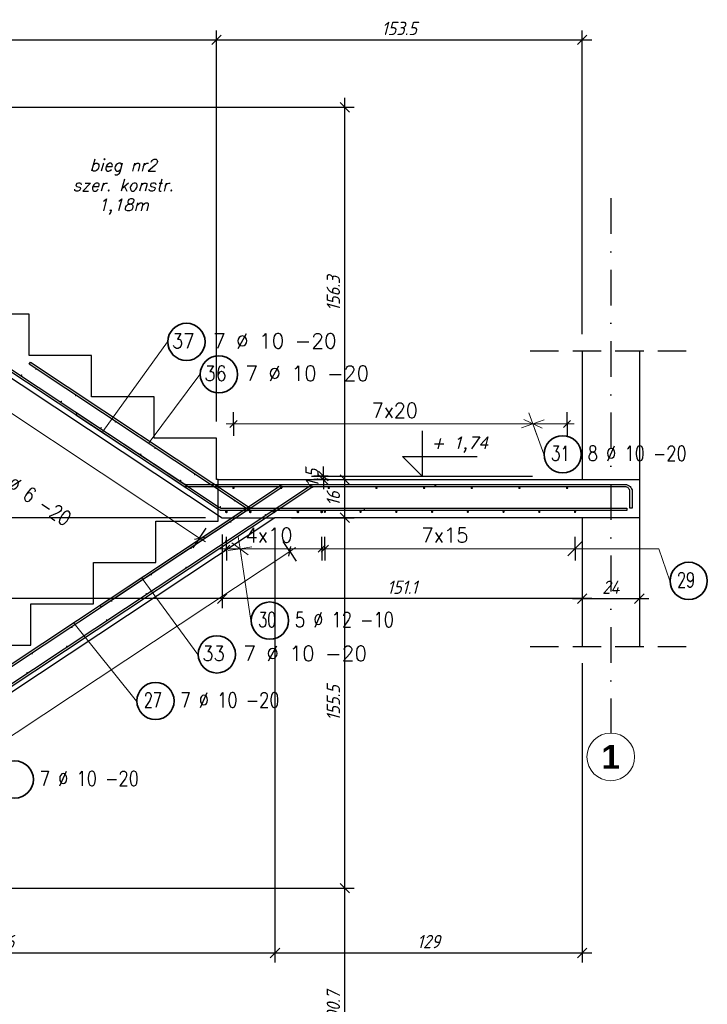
# Model space of a CAD drawing. Header units: millimetres. Extents: x -59549 to 24928, y -40343 to 39139.
# Tile 15 of 27: x -18939 to -16053, y 605 to 4738. Entities that reach past the tile are written whole.
import ezdxf
from ezdxf.enums import TextEntityAlignment as Align

# ---------------------------------------------------------------- set-up
doc = ezdxf.new("R2010")
doc.units = ezdxf.units.MM
doc.header["$MEASUREMENT"] = 0
for name, pattern in [('DASHDOT', [25.4, 12.7, -6.35, 0, -6.35]), ('DASHDOTX2', [2, 1, -0.5, 0, -0.5]), ('Dot & Dashed', [335.138881, 176.388884, -88.194442, 0, -70.555556]), ('Hidden', [7.14375, 4.7625, -2.38125])]:
    doc.linetypes.add(name, pattern=pattern)
for name, color, linetype in [('k-nadproża', 4, 'Hidden'), ('k-osie', 1, 'DASHDOT'), ('k-schody', 2, 'Continuous'), ('k-wymiary', 1, 'Continuous'), ('k-ściany', 2, 'Continuous')]:
    doc.layers.add(name, color=color, linetype=linetype)
doc.layers.add('Ogólne', color=7, linetype='Continuous', lineweight=25)
doc.styles.add('50', font='romans.shx', dxfattribs={"width": 0.85, "oblique": 15, "height": 10})
doc.styles.add('ISO', font='ISOCP.SHX', dxfattribs={"oblique": 15})
doc.styles.add('ROMANS', font='romans__.ttf')
doc.styles.add('STYL_AUTOMATYCZNY_1', font='arialbd.ttf')
doc.dimstyles.new('ISO 1_20', dxfattribs={"dimtxt": 56, "dimasz": 40, "dimexe": 40, "dimexo": 70, "dimgap": 20, "dimtad": 1, "dimdec": 1, "dimlfac": 0.1, "dimdsep": 46, "dimtxsty": 'ISO', "dimblk": 'OBLIQUE', "dimcen": 0.09, "dimdle": 40, "dimclrd": 1, "dimclre": 1, "dimclrt": 2, "dimadec": 0, "dimazin": 0, "dimtfac": 1, "dimtdec": 1, "dimtix": 1, "dimtmove": 2, "dimatfit": 0, "dimfxl": 1, "dimtolj": 1, "dimtzin": 0, "dimlwd": -1, "dimlwe": -1, "dimarcsym": 0})

# ---------------------------------------------------------------- blocks, each defined once
blk = doc.blocks.new('_Oblique')
at = {"color": 0, "linetype": 'ByBlock', "lineweight": -2, "ltscale": 30}
blk.add_line((-0.5, -0.5), (0.5, 0.5), dxfattribs=at)
blk = doc.blocks.new('*D59')
at = {"layer": 'Defpoints', "color": 0}
for p in [(-17867.7, 2647), (-17867.7, 819.9), (-20213.5, 588.5)]:
    blk.add_point(p, dxfattribs=at)
at = {"layer": 'k-wymiary', "color": 1}
for p, q in [((-17867.7, 2577), (-17867.7, 779.9)), ((-20213.5, 658.5), (-20213.5, 859.9)), ((-20253.5, 819.9), (-17827.7, 819.9))]:
    blk.add_line(p, q, dxfattribs=at)
at = {"layer": 'k-wymiary', "color": 1, "xscale": 40, "yscale": 40, "zscale": 40, "rotation": 180}
blk.add_blockref('_Oblique', (-20213.5, 819.9), dxfattribs=at)
at = {"layer": 'k-wymiary', "color": 1, "xscale": 40, "yscale": 40, "zscale": 40}
blk.add_blockref('_Oblique', (-17867.7, 819.9), dxfattribs=at)
at = {"layer": 'k-wymiary', "color": 2, "insert": (-19040.6, 867.9), "char_height": 56, "attachment_point": 5, "style": 'ISO'}
blk.add_mtext('\\A1;234.6', dxfattribs=at)
blk = doc.blocks.new('*D60')
at = {"layer": 'Defpoints', "color": 0}
for p in [(-17867.7, 2647), (-16578.1, 2106.8), (-16578.1, 819.9)]:
    blk.add_point(p, dxfattribs=at)
at = {"layer": 'k-wymiary', "color": 1}
for p, q in [((-17867.7, 2577), (-17867.7, 779.9)), ((-16578.1, 2036.8), (-16578.1, 779.9)), ((-17907.7, 819.9), (-16538.1, 819.9))]:
    blk.add_line(p, q, dxfattribs=at)
at = {"layer": 'k-wymiary', "color": 1, "xscale": 40, "yscale": 40, "zscale": 40, "rotation": 180}
blk.add_blockref('_Oblique', (-17867.7, 819.9), dxfattribs=at)
at = {"layer": 'k-wymiary', "color": 1, "xscale": 40, "yscale": 40, "zscale": 40}
blk.add_blockref('_Oblique', (-16578.1, 819.9), dxfattribs=at)
at = {"layer": 'k-wymiary', "color": 2, "insert": (-17222.9, 867.9), "char_height": 56, "attachment_point": 5, "style": 'ISO'}
blk.add_mtext('\\A1;129', dxfattribs=at)
blk = doc.blocks.new('*D61')
at = {"layer": 'Defpoints', "color": 0}
for p in [(-20213.5, 1091.9), (-17574.5, 1091.9), (-20213.5, 85.2)]:
    blk.add_point(p, dxfattribs=at)
at = {"layer": 'k-wymiary', "color": 1}
for p, q in [((-17574.5, 45.2), (-17574.5, 1131.9)), ((-20143.5, 1091.9), (-17534.5, 1091.9)), ((-20143.5, 85.2), (-17534.5, 85.2))]:
    blk.add_line(p, q, dxfattribs=at)
at = {"layer": 'k-wymiary', "color": 1, "xscale": 40, "yscale": 40, "zscale": 40}
for p, rotation in [((-17574.5, 1091.9), 90), ((-17574.5, 85.2), 270)]:
    blk.add_blockref('_Oblique', p, dxfattribs=dict(at, rotation=rotation))
at = {"layer": 'k-wymiary', "color": 2, "insert": (-17622.5, 588.5), "char_height": 56, "attachment_point": 5, "rotation": 90, "style": 'ISO'}
blk.add_mtext('\\A1;100.7', dxfattribs=at)
blk = doc.blocks.new('*D62')
at = {"layer": 'Defpoints', "color": 0}
for p in [(-17867.7, 2647), (-17574.5, 2647), (-20213.5, 1091.9)]:
    blk.add_point(p, dxfattribs=at)
at = {"layer": 'k-wymiary', "color": 1}
for p, q in [((-17574.5, 1051.9), (-17574.5, 2687)), ((-17797.7, 2647), (-17534.5, 2647)), ((-20143.5, 1091.9), (-17534.5, 1091.9))]:
    blk.add_line(p, q, dxfattribs=at)
at = {"layer": 'k-wymiary', "color": 1, "xscale": 40, "yscale": 40, "zscale": 40}
for p, rotation in [((-17574.5, 2647), 90), ((-17574.5, 1091.9), 270)]:
    blk.add_blockref('_Oblique', p, dxfattribs=dict(at, rotation=rotation))
at = {"layer": 'k-wymiary', "color": 2, "insert": (-17622.5, 1869.5), "char_height": 56, "attachment_point": 5, "rotation": 90, "style": 'ISO'}
blk.add_mtext('\\A1;155.5', dxfattribs=at)
blk = doc.blocks.new('*D63')
at = {"layer": 'Defpoints', "color": 0}
for p in [(-18105.5, 2807), (-17574.5, 2807), (-17867.7, 2647)]:
    blk.add_point(p, dxfattribs=at)
at = {"layer": 'k-wymiary', "color": 1}
for p, q in [((-17574.5, 2607), (-17574.5, 2847)), ((-18035.5, 2807), (-17534.5, 2807)), ((-17797.7, 2647), (-17534.5, 2647))]:
    blk.add_line(p, q, dxfattribs=at)
at = {"layer": 'k-wymiary', "color": 1, "xscale": 40, "yscale": 40, "zscale": 40}
for p, rotation in [((-17574.5, 2807), 90), ((-17574.5, 2647), 270)]:
    blk.add_blockref('_Oblique', p, dxfattribs=dict(at, rotation=rotation))
at = {"layer": 'k-wymiary', "color": 2, "insert": (-17622.5, 2727), "char_height": 56, "attachment_point": 5, "rotation": 90, "style": 'ISO'}
blk.add_mtext('\\A1;16', dxfattribs=at)
blk = doc.blocks.new('*D64')
at = {"layer": 'Defpoints', "color": 0}
for p in [(-20209.1, 4370.2), (-17574.5, 4370.2), (-18105.5, 2807)]:
    blk.add_point(p, dxfattribs=at)
at = {"layer": 'k-wymiary', "color": 1}
for p, q in [((-17574.5, 2767), (-17574.5, 4410.2)), ((-20139.1, 4370.2), (-17534.5, 4370.2)), ((-18035.5, 2807), (-17534.5, 2807))]:
    blk.add_line(p, q, dxfattribs=at)
at = {"layer": 'k-wymiary', "color": 1, "xscale": 40, "yscale": 40, "zscale": 40}
for p, rotation in [((-17574.5, 4370.2), 90), ((-17574.5, 2807), 270)]:
    blk.add_blockref('_Oblique', p, dxfattribs=dict(at, rotation=rotation))
at = {"layer": 'k-wymiary', "color": 2, "insert": (-17622.5, 3588.6), "char_height": 56, "attachment_point": 5, "rotation": 90, "style": 'ISO'}
blk.add_mtext('\\A1;156.3', dxfattribs=at)
blk = doc.blocks.new('*D65')
at = {"layer": 'Defpoints', "color": 0}
for p in [(-18088.9, 2647), (-16578.1, 2647), (-18088.9, 2307.4)]:
    blk.add_point(p, dxfattribs=at)
at = {"layer": 'k-wymiary', "color": 1}
for p, q in [((-18088.9, 2577), (-18088.9, 2267.4)), ((-16578.1, 2577), (-16578.1, 2267.4)), ((-16538.1, 2307.4), (-18128.9, 2307.4))]:
    blk.add_line(p, q, dxfattribs=at)
at = {"layer": 'k-wymiary', "color": 1, "xscale": 40, "yscale": 40, "zscale": 40, "rotation": 180}
blk.add_blockref('_Oblique', (-18088.9, 2307.4), dxfattribs=at)
at = {"layer": 'k-wymiary', "color": 1, "xscale": 40, "yscale": 40, "zscale": 40}
blk.add_blockref('_Oblique', (-16578.1, 2307.4), dxfattribs=at)
at = {"layer": 'k-wymiary', "color": 2, "insert": (-17333.5, 2355.4), "char_height": 56, "attachment_point": 5, "style": 'ISO'}
blk.add_mtext('\\A1;151.1', dxfattribs=at)
blk = doc.blocks.new('*D66')
at = {"layer": 'Defpoints', "color": 0}
for p in [(-20197.7, 4045), (-18088.9, 2647), (-20197.7, 2307.4)]:
    blk.add_point(p, dxfattribs=at)
at = {"layer": 'k-wymiary', "color": 1}
for p, q in [((-20197.7, 3975), (-20197.7, 2267.4)), ((-18088.9, 2577), (-18088.9, 2267.4)), ((-18048.9, 2307.4), (-20237.7, 2307.4))]:
    blk.add_line(p, q, dxfattribs=at)
at = {"layer": 'k-wymiary', "color": 1, "xscale": 40, "yscale": 40, "zscale": 40, "rotation": 180}
blk.add_blockref('_Oblique', (-20197.7, 2307.4), dxfattribs=at)
at = {"layer": 'k-wymiary', "color": 1, "xscale": 40, "yscale": 40, "zscale": 40}
blk.add_blockref('_Oblique', (-18088.9, 2307.4), dxfattribs=at)
at = {"layer": 'k-wymiary', "color": 2, "insert": (-19143.3, 2355.4), "char_height": 56, "attachment_point": 5, "style": 'ISO'}
blk.add_mtext('\\A1;210.9', dxfattribs=at)
blk = doc.blocks.new('*D67')
at = {"layer": 'Defpoints', "color": 0}
for p in [(-20666.6, 4045), (-20197.7, 4045), (-18088.9, 2647)]:
    blk.add_point(p, dxfattribs=at)
at = {"layer": 'k-wymiary', "color": 1}
for p, q in [((-20666.6, 2607), (-20666.6, 4085)), ((-20267.7, 4045), (-20706.6, 4045)), ((-18158.9, 2647), (-20706.6, 2647))]:
    blk.add_line(p, q, dxfattribs=at)
at = {"layer": 'k-wymiary', "color": 1, "xscale": 40, "yscale": 40, "zscale": 40}
for p, rotation in [((-20666.6, 4045), 90), ((-20666.6, 2647), 270)]:
    blk.add_blockref('_Oblique', p, dxfattribs=dict(at, rotation=rotation))
at = {"layer": 'k-wymiary', "color": 2, "insert": (-20714.6, 3346), "char_height": 56, "attachment_point": 5, "rotation": 90, "style": 'ISO'}
blk.add_mtext('\\A1;139.8', dxfattribs=at)
blk = doc.blocks.new('*D71')
at = {"layer": 'Defpoints', "color": 0}
for p in [(-17664.2, 2822), (-17574.5, 2822), (-17574.5, 2807)]:
    blk.add_point(p, dxfattribs=at)
at = {"layer": 'k-wymiary', "color": 1}
for p, q in [((-17664.2, 2822), (-17664.2, 2862)), ((-17644.5, 2822), (-17704.2, 2822)), ((-17664.2, 2807), (-17664.2, 2822)), ((-17644.5, 2807), (-17704.2, 2807)), ((-17664.2, 2807), (-17664.2, 2767))]:
    blk.add_line(p, q, dxfattribs=at)
at = {"layer": 'k-wymiary', "color": 1, "xscale": 40, "yscale": 40, "zscale": 40}
for p, rotation in [((-17664.2, 2822), 270), ((-17664.2, 2807), 90)]:
    blk.add_blockref('_Oblique', p, dxfattribs=dict(at, rotation=rotation))
at = {"layer": 'k-wymiary', "color": 2, "insert": (-17712.2, 2814.5), "char_height": 56, "attachment_point": 5, "rotation": 90, "style": 'ISO'}
blk.add_mtext('\\A1;1.5', dxfattribs=at)
blk = doc.blocks.new('*D75')
at = {"layer": 'Defpoints', "color": 0}
for p in [(-18113.1, 4653.1), (-20209.1, 4370.2), (-18113.1, 2980.7)]:
    blk.add_point(p, dxfattribs=at)
at = {"layer": 'k-wymiary', "color": 1}
for p, q in [((-20209.1, 4440.2), (-20209.1, 4693.1)), ((-18113.1, 3050.7), (-18113.1, 4693.1)), ((-20249.1, 4653.1), (-18073.1, 4653.1))]:
    blk.add_line(p, q, dxfattribs=at)
at = {"layer": 'k-wymiary', "color": 1, "xscale": 40, "yscale": 40, "zscale": 40, "rotation": 180}
blk.add_blockref('_Oblique', (-20209.1, 4653.1), dxfattribs=at)
at = {"layer": 'k-wymiary', "color": 1, "xscale": 40, "yscale": 40, "zscale": 40}
blk.add_blockref('_Oblique', (-18113.1, 4653.1), dxfattribs=at)
at = {"layer": 'k-wymiary', "color": 2, "insert": (-19161.1, 4701.1), "char_height": 56, "attachment_point": 5, "style": 'ISO'}
blk.add_mtext('\\A1;209.6', dxfattribs=at)
blk = doc.blocks.new('*D76')
at = {"layer": 'Defpoints', "color": 0}
for p in [(-16578.1, 4653.1), (-16578.1, 3347.2), (-18113.1, 2980.7)]:
    blk.add_point(p, dxfattribs=at)
at = {"layer": 'k-wymiary', "color": 1}
for p, q in [((-18113.1, 3050.7), (-18113.1, 4693.1)), ((-16578.1, 3417.2), (-16578.1, 4693.1)), ((-18153.1, 4653.1), (-16538.1, 4653.1))]:
    blk.add_line(p, q, dxfattribs=at)
at = {"layer": 'k-wymiary', "color": 1, "xscale": 40, "yscale": 40, "zscale": 40, "rotation": 180}
blk.add_blockref('_Oblique', (-18113.1, 4653.1), dxfattribs=at)
at = {"layer": 'k-wymiary', "color": 1, "xscale": 40, "yscale": 40, "zscale": 40}
blk.add_blockref('_Oblique', (-16578.1, 4653.1), dxfattribs=at)
at = {"layer": 'k-wymiary', "color": 2, "insert": (-17345.6, 4701.1), "char_height": 56, "attachment_point": 5, "style": 'ISO'}
blk.add_mtext('\\A1;153.5', dxfattribs=at)
blk = doc.blocks.new('*D78')
at = {"layer": 'Defpoints', "color": 0}
for p in [(-16578.1, 2647), (-16338.1, 2647), (-16338.1, 2307.4)]:
    blk.add_point(p, dxfattribs=at)
at = {"layer": 'k-wymiary', "color": 1}
for p, q in [((-16578.1, 2577), (-16578.1, 2267.4)), ((-16338.1, 2577), (-16338.1, 2267.4)), ((-16618.1, 2307.4), (-16298.1, 2307.4))]:
    blk.add_line(p, q, dxfattribs=at)
at = {"layer": 'k-wymiary', "color": 1, "xscale": 40, "yscale": 40, "zscale": 40, "rotation": 180}
blk.add_blockref('_Oblique', (-16578.1, 2307.4), dxfattribs=at)
at = {"layer": 'k-wymiary', "color": 1, "xscale": 40, "yscale": 40, "zscale": 40}
blk.add_blockref('_Oblique', (-16338.1, 2307.4), dxfattribs=at)
at = {"layer": 'k-wymiary', "color": 2, "insert": (-16458.1, 2355.4), "char_height": 56, "attachment_point": 5, "style": 'ISO'}
blk.add_mtext('\\A1;24', dxfattribs=at)
blk = doc.blocks.new('KRESKOWANIE_17')
at = {"layer": 'Ogólne', "color": 7, "linetype": 'Continuous', "lineweight": 18, "transparency": 33554687}
for p, q in [((-16.6081, 2.5169), (-16.6081, 2.5669)), ((-16.5781, 2.5469), (-16.6381, 2.4869)), ((-16.6081, 2.5169), (-16.6581, 2.5169)), ((-16.6081, 2.5169), (-16.5581, 2.5169)), ((-16.6081, 2.5169), (-16.6081, 2.4669))]:
    blk.add_line(p, q, dxfattribs=at)
blk.add_lwpolyline([(-16.2108, 2.3819), (-16.2563, 2.5169), (-16.6081, 2.5169)], dxfattribs=at)
blk = doc.blocks.new('KRESKOWANIE_18')
at = {"layer": 'Ogólne', "color": 7, "linetype": 'Continuous', "lineweight": 18, "transparency": 33554687}
for p, q in [((-18.014, 2.5169), (-18.0215, 2.5664)), ((-17.9799, 2.4917), (-18.0481, 2.5421)), ((-18.014, 2.5169), (-17.9646, 2.5244)), ((-18.014, 2.5169), (-18.0634, 2.5095)), ((-17.9685, 2.2153), (-18.014, 2.5169)), ((-18.014, 2.5169), (-18.0065, 2.4675))]:
    blk.add_line(p, q, dxfattribs=at)
blk = doc.blocks.new('KRESKOWANIE_19')
at = {"layer": 'Ogólne', "color": 7, "linetype": 'Continuous', "lineweight": 18, "transparency": 33554687}
for p, q in [((-16.7467, 3.0226), (-16.8234, 3.059)), ((-16.7851, 3.0408), (-16.8019, 3.0879)), ((-16.7851, 3.0408), (-16.8322, 3.024)), ((-16.7851, 3.0408), (-16.738, 3.0576)), ((-16.7396, 2.9133), (-16.7851, 3.0408)), ((-16.7851, 3.0408), (-16.7683, 2.9937))]:
    blk.add_line(p, q, dxfattribs=at)

msp = doc.modelspace()

# ---------------------------------------------------------------- hatches: boundary and pattern name
at = {"layer": 'Ogólne', "linetype": 'Continuous', "lineweight": 50, "transparency": 33554687}
for points in [[(-18867.5, 3270.84), (-18867.73, 3271.99), (-18868.38, 3272.96), (-18869.36, 3273.61), (-18870.5, 3273.84), (-18871.65, 3273.61), (-18872.63, 3272.96), (-18873.28, 3271.99), (-18873.5, 3270.84), (-18873.28, 3269.69), (-18872.63, 3268.72), (-18871.65, 3268.07), (-18870.5, 3267.84), (-18869.36, 3268.07), (-18868.38, 3268.72), (-18867.73, 3269.69)], [(-18927.4, 3245.64), (-18927.63, 3246.79), (-18928.28, 3247.76), (-18929.25, 3248.41), (-18930.4, 3248.64), (-18931.55, 3248.41), (-18932.52, 3247.76), (-18933.17, 3246.79), (-18933.4, 3245.64), (-18933.17, 3244.49), (-18932.52, 3243.52), (-18931.55, 3242.87), (-18930.4, 3242.64), (-18929.25, 3242.87), (-18928.28, 3243.52), (-18927.63, 3244.49)], [(-18700.86, 3160.25), (-18701.09, 3161.39), (-18701.74, 3162.37), (-18702.72, 3163.02), (-18703.86, 3163.25), (-18705.01, 3163.02), (-18705.99, 3162.37), (-18706.64, 3161.39), (-18706.86, 3160.25), (-18706.64, 3159.1), (-18705.99, 3158.13), (-18705.01, 3157.47), (-18703.86, 3157.25), (-18702.72, 3157.47), (-18701.74, 3158.13), (-18701.09, 3159.1)], [(-18760.72, 3135.1), (-18760.95, 3136.25), (-18761.6, 3137.22), (-18762.57, 3137.88), (-18763.72, 3138.1), (-18764.87, 3137.88), (-18765.84, 3137.22), (-18766.49, 3136.25), (-18766.72, 3135.1), (-18766.49, 3133.96), (-18765.84, 3132.98), (-18764.87, 3132.33), (-18763.72, 3132.1), (-18762.57, 3132.33), (-18761.6, 3132.98), (-18760.95, 3133.96)], [(-18594.04, 3024.57), (-18594.27, 3025.71), (-18594.92, 3026.69), (-18595.9, 3027.34), (-18597.04, 3027.57), (-18598.19, 3027.34), (-18599.16, 3026.69), (-18599.82, 3025.71), (-18600.04, 3024.57), (-18599.82, 3023.42), (-18599.16, 3022.44), (-18598.19, 3021.79), (-18597.04, 3021.57), (-18595.9, 3021.79), (-18594.92, 3022.44), (-18594.27, 3023.42)], [(-18534.22, 3049.65), (-18534.45, 3050.8), (-18535.1, 3051.77), (-18536.08, 3052.42), (-18537.22, 3052.65), (-18538.37, 3052.42), (-18539.35, 3051.77), (-18540, 3050.8), (-18540.22, 3049.65), (-18540, 3048.5), (-18539.35, 3047.53), (-18538.37, 3046.88), (-18537.22, 3046.65), (-18536.08, 3046.88), (-18535.1, 3047.53), (-18534.45, 3048.5)], [(-18367.58, 2939.06), (-18367.81, 2940.21), (-18368.46, 2941.18), (-18369.44, 2941.83), (-18370.58, 2942.06), (-18371.73, 2941.83), (-18372.71, 2941.18), (-18373.36, 2940.21), (-18373.58, 2939.06), (-18373.36, 2937.91), (-18372.71, 2936.94), (-18371.73, 2936.29), (-18370.58, 2936.06), (-18369.44, 2936.29), (-18368.46, 2936.94), (-18367.81, 2937.91)], [(-18427.37, 2914.03), (-18427.59, 2915.18), (-18428.24, 2916.15), (-18429.22, 2916.8), (-18430.37, 2917.03), (-18431.51, 2916.8), (-18432.49, 2916.15), (-18433.14, 2915.18), (-18433.37, 2914.03), (-18433.14, 2912.88), (-18432.49, 2911.91), (-18431.51, 2911.26), (-18430.37, 2911.03), (-18429.22, 2911.26), (-18428.24, 2911.91), (-18427.59, 2912.88)], [(-18200.94, 2828.46), (-18201.17, 2829.61), (-18201.82, 2830.58), (-18202.8, 2831.23), (-18203.94, 2831.46), (-18205.09, 2831.23), (-18206.07, 2830.58), (-18206.72, 2829.61), (-18206.94, 2828.46), (-18206.72, 2827.31), (-18206.07, 2826.34), (-18205.09, 2825.69), (-18203.94, 2825.46), (-18202.8, 2825.69), (-18201.82, 2826.34), (-18201.17, 2827.31)], [(-18260.69, 2803.49), (-18260.92, 2804.64), (-18261.57, 2805.61), (-18262.54, 2806.26), (-18263.69, 2806.49), (-18264.84, 2806.26), (-18265.81, 2805.61), (-18266.46, 2804.64), (-18266.69, 2803.49), (-18266.46, 2802.34), (-18265.81, 2801.37), (-18264.84, 2800.72), (-18263.69, 2800.49), (-18262.54, 2800.72), (-18261.57, 2801.37), (-18260.92, 2802.34)], [(-18036.81, 2772.01), (-18037.19, 2773.92), (-18038.28, 2775.54), (-18039.9, 2776.63), (-18041.81, 2777.01), (-18043.73, 2776.63), (-18045.35, 2775.54), (-18046.43, 2773.92), (-18046.81, 2772.01), (-18046.43, 2770.1), (-18045.35, 2768.47), (-18043.73, 2767.39), (-18041.81, 2767.01), (-18039.9, 2767.39), (-18038.28, 2768.47), (-18037.19, 2770.1)], [(-17836.81, 2772.01), (-17837.19, 2773.92), (-17838.28, 2775.54), (-17839.9, 2776.63), (-17841.81, 2777.01), (-17843.73, 2776.63), (-17845.35, 2775.54), (-17846.43, 2773.92), (-17846.81, 2772.01), (-17846.43, 2770.1), (-17845.35, 2768.47), (-17843.73, 2767.39), (-17841.81, 2767.01), (-17839.9, 2767.39), (-17838.28, 2768.47), (-17837.19, 2770.1)], [(-17636.81, 2772.01), (-17637.19, 2773.92), (-17638.28, 2775.54), (-17639.9, 2776.63), (-17641.81, 2777.01), (-17643.73, 2776.63), (-17645.35, 2775.54), (-17646.43, 2773.92), (-17646.81, 2772.01), (-17646.43, 2770.1), (-17645.35, 2768.47), (-17643.73, 2767.39), (-17641.81, 2767.01), (-17639.9, 2767.39), (-17638.28, 2768.47), (-17637.19, 2770.1)], [(-17436.81, 2772.01), (-17437.19, 2773.92), (-17438.28, 2775.54), (-17439.9, 2776.63), (-17441.81, 2777.01), (-17443.73, 2776.63), (-17445.35, 2775.54), (-17446.43, 2773.92), (-17446.81, 2772.01), (-17446.43, 2770.1), (-17445.35, 2768.47), (-17443.73, 2767.39), (-17441.81, 2767.01), (-17439.9, 2767.39), (-17438.28, 2768.47), (-17437.19, 2770.1)], [(-17236.81, 2772.01), (-17237.19, 2773.92), (-17238.28, 2775.54), (-17239.9, 2776.63), (-17241.81, 2777.01), (-17243.73, 2776.63), (-17245.35, 2775.54), (-17246.43, 2773.92), (-17246.81, 2772.01), (-17246.43, 2770.1), (-17245.35, 2768.47), (-17243.73, 2767.39), (-17241.81, 2767.01), (-17239.9, 2767.39), (-17238.28, 2768.47), (-17237.19, 2770.1)], [(-17036.81, 2772.01), (-17037.19, 2773.92), (-17038.28, 2775.54), (-17039.9, 2776.63), (-17041.81, 2777.01), (-17043.73, 2776.63), (-17045.35, 2775.54), (-17046.43, 2773.92), (-17046.81, 2772.01), (-17046.43, 2770.1), (-17045.35, 2768.47), (-17043.73, 2767.39), (-17041.81, 2767.01), (-17039.9, 2767.39), (-17038.28, 2768.47), (-17037.19, 2770.1)], [(-16836.81, 2772.01), (-16837.19, 2773.92), (-16838.28, 2775.54), (-16839.9, 2776.63), (-16841.81, 2777.01), (-16843.73, 2776.63), (-16845.35, 2775.54), (-16846.43, 2773.92), (-16846.81, 2772.01), (-16846.43, 2770.1), (-16845.35, 2768.47), (-16843.73, 2767.39), (-16841.81, 2767.01), (-16839.9, 2767.39), (-16838.28, 2768.47), (-16837.19, 2770.1)], [(-16636.81, 2772.01), (-16637.19, 2773.92), (-16638.28, 2775.54), (-16639.9, 2776.63), (-16641.81, 2777.01), (-16643.73, 2776.63), (-16645.35, 2775.54), (-16646.43, 2773.92), (-16646.81, 2772.01), (-16646.43, 2770.1), (-16645.35, 2768.47), (-16643.73, 2767.39), (-16641.81, 2767.01), (-16639.9, 2767.39), (-16638.28, 2768.47), (-16637.19, 2770.1)], [(-18094.01, 2692.95), (-18094.24, 2694.1), (-18094.89, 2695.07), (-18095.86, 2695.72), (-18097.01, 2695.95), (-18098.16, 2695.72), (-18099.13, 2695.07), (-18099.78, 2694.1), (-18100.01, 2692.95), (-18099.78, 2691.8), (-18099.13, 2690.83), (-18098.16, 2690.18), (-18097.01, 2689.95), (-18095.86, 2690.18), (-18094.89, 2690.83), (-18094.24, 2691.8)], [(-18034.3, 2717.87), (-18034.53, 2719.02), (-18035.18, 2719.99), (-18036.16, 2720.64), (-18037.3, 2720.87), (-18038.45, 2720.64), (-18039.43, 2719.99), (-18040.08, 2719.02), (-18040.3, 2717.87), (-18040.08, 2716.72), (-18039.43, 2715.75), (-18038.45, 2715.1), (-18037.3, 2714.87), (-18036.16, 2715.1), (-18035.18, 2715.75), (-18034.53, 2716.72)], [(-18065.31, 2672.01), (-18065.77, 2674.31), (-18067.07, 2676.25), (-18069.02, 2677.55), (-18071.31, 2678.01), (-18073.61, 2677.55), (-18075.56, 2676.25), (-18076.86, 2674.31), (-18077.31, 2672.01), (-18076.86, 2669.71), (-18075.56, 2667.77), (-18073.61, 2666.47), (-18071.31, 2666.01), (-18069.02, 2666.47), (-18067.07, 2667.77), (-18065.77, 2669.71)], [(-17965.31, 2672.01), (-17965.77, 2674.31), (-17967.07, 2676.25), (-17969.02, 2677.55), (-17971.31, 2678.01), (-17973.61, 2677.55), (-17975.56, 2676.25), (-17976.86, 2674.31), (-17977.31, 2672.01), (-17976.86, 2669.71), (-17975.56, 2667.77), (-17973.61, 2666.47), (-17971.31, 2666.01), (-17969.02, 2666.47), (-17967.07, 2667.77), (-17965.77, 2669.71)], [(-17904.51, 2659.58), (-17904.74, 2660.73), (-17905.39, 2661.7), (-17906.36, 2662.35), (-17907.51, 2662.58), (-17908.66, 2662.35), (-17909.63, 2661.7), (-17910.28, 2660.73), (-17910.51, 2659.58), (-17910.28, 2658.43), (-17909.63, 2657.46), (-17908.66, 2656.81), (-17907.51, 2656.58), (-17906.36, 2656.81), (-17905.39, 2657.46), (-17904.74, 2658.43)], [(-17865.31, 2672.01), (-17865.77, 2674.31), (-17867.07, 2676.25), (-17869.02, 2677.55), (-17871.31, 2678.01), (-17873.61, 2677.55), (-17875.56, 2676.25), (-17876.86, 2674.31), (-17877.31, 2672.01), (-17876.86, 2669.71), (-17875.56, 2667.77), (-17873.61, 2666.47), (-17871.31, 2666.01), (-17869.02, 2666.47), (-17867.07, 2667.77), (-17865.77, 2669.71)], [(-17765.31, 2672.01), (-17765.77, 2674.31), (-17767.07, 2676.25), (-17769.02, 2677.55), (-17771.31, 2678.01), (-17773.61, 2677.55), (-17775.56, 2676.25), (-17776.86, 2674.31), (-17777.31, 2672.01), (-17776.86, 2669.71), (-17775.56, 2667.77), (-17773.61, 2666.47), (-17771.31, 2666.01), (-17769.02, 2666.47), (-17767.07, 2667.77), (-17765.77, 2669.71)], [(-17665.31, 2672.01), (-17665.77, 2674.31), (-17667.07, 2676.25), (-17669.02, 2677.55), (-17671.31, 2678.01), (-17673.61, 2677.55), (-17675.56, 2676.25), (-17676.86, 2674.31), (-17677.31, 2672.01), (-17676.86, 2669.71), (-17675.56, 2667.77), (-17673.61, 2666.47), (-17671.31, 2666.01), (-17669.02, 2666.47), (-17667.07, 2667.77), (-17665.77, 2669.71)], [(-17653.11, 2672.01), (-17653.5, 2673.92), (-17654.58, 2675.54), (-17656.2, 2676.63), (-17658.11, 2677.01), (-17660.03, 2676.63), (-17661.65, 2675.54), (-17662.73, 2673.92), (-17663.11, 2672.01), (-17662.73, 2670.1), (-17661.65, 2668.47), (-17660.03, 2667.39), (-17658.11, 2667.01), (-17656.2, 2667.39), (-17654.58, 2668.47), (-17653.5, 2670.1)], [(-17503.11, 2672.01), (-17503.5, 2673.92), (-17504.58, 2675.54), (-17506.2, 2676.63), (-17508.11, 2677.01), (-17510.03, 2676.63), (-17511.65, 2675.54), (-17512.73, 2673.92), (-17513.11, 2672.01), (-17512.73, 2670.1), (-17511.65, 2668.47), (-17510.03, 2667.39), (-17508.11, 2667.01), (-17506.2, 2667.39), (-17504.58, 2668.47), (-17503.5, 2670.1)], [(-17353.11, 2672.01), (-17353.5, 2673.92), (-17354.58, 2675.54), (-17356.2, 2676.63), (-17358.11, 2677.01), (-17360.03, 2676.63), (-17361.65, 2675.54), (-17362.73, 2673.92), (-17363.11, 2672.01), (-17362.73, 2670.1), (-17361.65, 2668.47), (-17360.03, 2667.39), (-17358.11, 2667.01), (-17356.2, 2667.39), (-17354.58, 2668.47), (-17353.5, 2670.1)], [(-17203.11, 2672.01), (-17203.5, 2673.92), (-17204.58, 2675.54), (-17206.2, 2676.63), (-17208.11, 2677.01), (-17210.03, 2676.63), (-17211.65, 2675.54), (-17212.73, 2673.92), (-17213.11, 2672.01), (-17212.73, 2670.1), (-17211.65, 2668.47), (-17210.03, 2667.39), (-17208.11, 2667.01), (-17206.2, 2667.39), (-17204.58, 2668.47), (-17203.5, 2670.1)], [(-17053.11, 2672.01), (-17053.5, 2673.92), (-17054.58, 2675.54), (-17056.2, 2676.63), (-17058.11, 2677.01), (-17060.03, 2676.63), (-17061.65, 2675.54), (-17062.73, 2673.92), (-17063.11, 2672.01), (-17062.73, 2670.1), (-17061.65, 2668.47), (-17060.03, 2667.39), (-17058.11, 2667.01), (-17056.2, 2667.39), (-17054.58, 2668.47), (-17053.5, 2670.1)], [(-16903.11, 2672.01), (-16903.5, 2673.92), (-16904.58, 2675.54), (-16906.2, 2676.63), (-16908.11, 2677.01), (-16910.03, 2676.63), (-16911.65, 2675.54), (-16912.73, 2673.92), (-16913.11, 2672.01), (-16912.73, 2670.1), (-16911.65, 2668.47), (-16910.03, 2667.39), (-16908.11, 2667.01), (-16906.2, 2667.39), (-16904.58, 2668.47), (-16903.5, 2670.1)], [(-16753.11, 2672.01), (-16753.5, 2673.92), (-16754.58, 2675.54), (-16756.2, 2676.63), (-16758.11, 2677.01), (-16760.03, 2676.63), (-16761.65, 2675.54), (-16762.73, 2673.92), (-16763.11, 2672.01), (-16762.73, 2670.1), (-16761.65, 2668.47), (-16760.03, 2667.39), (-16758.11, 2667.01), (-16756.2, 2667.39), (-16754.58, 2668.47), (-16753.5, 2670.1)], [(-16603.11, 2672.01), (-16603.5, 2673.92), (-16604.58, 2675.54), (-16606.2, 2676.63), (-16608.11, 2677.01), (-16610.03, 2676.63), (-16611.65, 2675.54), (-16612.73, 2673.92), (-16613.11, 2672.01), (-16612.73, 2670.1), (-16611.65, 2668.47), (-16610.03, 2667.39), (-16608.11, 2667.01), (-16606.2, 2667.39), (-16604.58, 2668.47), (-16603.5, 2670.1)], [(-18050.05, 2628.66), (-18050.28, 2629.81), (-18050.93, 2630.78), (-18051.9, 2631.43), (-18053.05, 2631.66), (-18054.2, 2631.43), (-18055.17, 2630.78), (-18055.82, 2629.81), (-18056.05, 2628.66), (-18055.82, 2627.51), (-18055.17, 2626.54), (-18054.2, 2625.89), (-18053.05, 2625.66), (-18051.9, 2625.89), (-18050.93, 2626.54), (-18050.28, 2627.51)], [(-18071.22, 2549.1), (-18071.45, 2550.25), (-18072.1, 2551.22), (-18073.08, 2551.87), (-18074.22, 2552.1), (-18075.37, 2551.87), (-18076.35, 2551.22), (-18077, 2550.25), (-18077.22, 2549.1), (-18077, 2547.95), (-18076.35, 2546.98), (-18075.37, 2546.33), (-18074.22, 2546.1), (-18073.08, 2546.33), (-18072.1, 2546.98), (-18071.45, 2547.95)], [(-18216.74, 2518.14), (-18216.96, 2519.29), (-18217.61, 2520.26), (-18218.59, 2520.91), (-18219.74, 2521.14), (-18220.88, 2520.91), (-18221.86, 2520.26), (-18222.51, 2519.29), (-18222.74, 2518.14), (-18222.51, 2516.99), (-18221.86, 2516.02), (-18220.88, 2515.37), (-18219.74, 2515.14), (-18218.59, 2515.37), (-18217.61, 2516.02), (-18216.96, 2516.99)], [(-18237.94, 2438.62), (-18238.17, 2439.77), (-18238.82, 2440.75), (-18239.79, 2441.4), (-18240.94, 2441.62), (-18242.09, 2441.4), (-18243.06, 2440.75), (-18243.71, 2439.77), (-18243.94, 2438.62), (-18243.71, 2437.48), (-18243.06, 2436.5), (-18242.09, 2435.85), (-18240.94, 2435.62), (-18239.79, 2435.85), (-18238.82, 2436.5), (-18238.17, 2437.48)], [(-18383.42, 2407.61), (-18383.65, 2408.76), (-18384.3, 2409.74), (-18385.28, 2410.39), (-18386.42, 2410.61), (-18387.57, 2410.39), (-18388.54, 2409.74), (-18389.19, 2408.76), (-18389.42, 2407.61), (-18389.19, 2406.47), (-18388.54, 2405.49), (-18387.57, 2404.84), (-18386.42, 2404.61), (-18385.28, 2404.84), (-18384.3, 2405.49), (-18383.65, 2406.47)], [(-18404.66, 2328.15), (-18404.89, 2329.29), (-18405.54, 2330.27), (-18406.51, 2330.92), (-18407.66, 2331.15), (-18408.81, 2330.92), (-18409.78, 2330.27), (-18410.43, 2329.29), (-18410.66, 2328.15), (-18410.43, 2327), (-18409.78, 2326.02), (-18408.81, 2325.37), (-18407.66, 2325.15), (-18406.51, 2325.37), (-18405.54, 2326.02), (-18404.89, 2327)], [(-18550.11, 2297.09), (-18550.34, 2298.24), (-18550.99, 2299.21), (-18551.96, 2299.86), (-18553.11, 2300.09), (-18554.26, 2299.86), (-18555.23, 2299.21), (-18555.88, 2298.24), (-18556.11, 2297.09), (-18555.88, 2295.94), (-18555.23, 2294.97), (-18554.26, 2294.32), (-18553.11, 2294.09), (-18551.96, 2294.32), (-18550.99, 2294.97), (-18550.34, 2295.94)], [(-18571.38, 2217.67), (-18571.6, 2218.82), (-18572.25, 2219.79), (-18573.23, 2220.44), (-18574.38, 2220.67), (-18575.52, 2220.44), (-18576.5, 2219.79), (-18577.15, 2218.82), (-18577.38, 2217.67), (-18577.15, 2216.52), (-18576.5, 2215.55), (-18575.52, 2214.9), (-18574.38, 2214.67), (-18573.23, 2214.9), (-18572.25, 2215.55), (-18571.6, 2216.52)], [(-18716.8, 2186.57), (-18717.03, 2187.72), (-18717.68, 2188.69), (-18718.65, 2189.34), (-18719.8, 2189.57), (-18720.95, 2189.34), (-18721.92, 2188.69), (-18722.57, 2187.72), (-18722.8, 2186.57), (-18722.57, 2185.42), (-18721.92, 2184.45), (-18720.95, 2183.8), (-18719.8, 2183.57), (-18718.65, 2183.8), (-18717.68, 2184.45), (-18717.03, 2185.42)], [(-18738.09, 2107.19), (-18738.32, 2108.34), (-18738.97, 2109.31), (-18739.94, 2109.96), (-18741.09, 2110.19), (-18742.24, 2109.96), (-18743.21, 2109.31), (-18743.86, 2108.34), (-18744.09, 2107.19), (-18743.86, 2106.04), (-18743.21, 2105.07), (-18742.24, 2104.42), (-18741.09, 2104.19), (-18739.94, 2104.42), (-18738.97, 2105.07), (-18738.32, 2106.04)], [(-18883.48, 2076.04), (-18883.71, 2077.19), (-18884.36, 2078.17), (-18885.34, 2078.82), (-18886.48, 2079.04), (-18887.63, 2078.82), (-18888.61, 2078.17), (-18889.26, 2077.19), (-18889.48, 2076.04), (-18889.26, 2074.9), (-18888.61, 2073.92), (-18887.63, 2073.27), (-18886.48, 2073.04), (-18885.34, 2073.27), (-18884.36, 2073.92), (-18883.71, 2074.9)], [(-18904.81, 1996.71), (-18905.04, 1997.86), (-18905.69, 1998.83), (-18906.66, 1999.48), (-18907.81, 1999.71), (-18908.96, 1999.48), (-18909.93, 1998.83), (-18910.58, 1997.86), (-18910.81, 1996.71), (-18910.58, 1995.56), (-18909.93, 1994.59), (-18908.96, 1993.94), (-18907.81, 1993.71), (-18906.66, 1993.94), (-18905.69, 1994.59), (-18905.04, 1995.56)]]:
    msp.add_hatch(color=5, dxfattribs=at).paths.add_polyline_path(points)

# ---------------------------------------------------------------- linework, layer by layer
at = {"layer": 'k-osie', "linetype": 'DASHDOTX2', "ltscale": 150}
msp.add_line((-16458.12, 3988.48), (-16458.12, 1743.31), dxfattribs=at)
at = {"layer": 'k-osie', "color": 3, "linetype": 'Continuous', "lineweight": 13}
msp.add_circle((-16458.12, 1643.31), 100, dxfattribs=at)
at = {"layer": 'k-schody'}
for p, q in [((-16578.11, 3347.2), (-16578.11, 2807.01)), ((-16338.11, 3347.2), (-16338.11, 2106.81)), ((-16578.11, 2647.01), (-16578.11, 2106.81))]:
    msp.add_line(p, q, dxfattribs=at)
at = {"layer": 'k-schody', "color": 1}
msp.add_line((-17713.91, 2822.01), (-16786.84, 2822.01), dxfattribs=at)
at = {"layer": 'k-schody'}
for points in [[(-18105.51, 2807.01), (-18113.11, 2807.01), (-18113.11, 2980.69), (-18375.11, 2980.69), (-18375.11, 3154.38), (-18637.11, 3154.38), (-18637.11, 3328.06), (-18899.11, 3328.06), (-18899.11, 3501.75), (-19161.11, 3501.75), (-19161.11, 3675.43), (-19423.11, 3675.43), (-19423.11, 3849.11), (-19685.11, 3849.11), (-19685.11, 4022.8), (-19947.11, 4022.8), (-19947.11, 4196.48), (-20209.11, 4196.48), (-20209.11, 4370.17), (-20471.11, 4370.17)], [(-21104.25, 4044.97), (-20197.74, 4044.97), (-18088.94, 2647.01), (-17867.69, 2647.01)], [(-20463.51, 85.17), (-20463.51, 1243.85), (-20201.51, 1243.85), (-20201.51, 1417.54), (-19939.51, 1417.54), (-19939.51, 1591.22), (-19677.51, 1591.22), (-19677.51, 1764.9), (-19415.51, 1764.9), (-19415.51, 1938.59), (-19153.51, 1938.59), (-19153.51, 2112.27), (-18891.51, 2112.27), (-18891.51, 2285.96), (-18629.51, 2285.96), (-18629.51, 2459.64), (-18367.51, 2459.64), (-18367.51, 2633.32), (-18105.51, 2633.32), (-18105.51, 2807.01), (-16338.11, 2807.01)], [(-16338.11, 2647.01), (-17867.69, 2647.01), (-20213.51, 1091.92), (-20213.51, 85.17)]]:
    msp.add_lwpolyline(points, dxfattribs=at)
at = {"layer": 'k-schody', "color": 1}
msp.add_lwpolyline([(-17250.37, 3011.7), (-17250.37, 2822.01), (-17332.16, 2903.79), (-17019.24, 2903.79)], dxfattribs=at)
at = {"layer": 'k-ściany', "color": 1, "linetype": 'Hidden', "ltscale": 25}
for p, q in [((-16796.31, 3347.2), (-16119.92, 3347.2)), ((-16796.31, 2106.81), (-16119.92, 2106.81))]:
    msp.add_line(p, q, dxfattribs=at)
at = {"layer": 'Ogólne', "color": 7, "linetype": 'Continuous', "lineweight": 18, "transparency": 33554687}
for p, q in [((-18318.65, 3385.16), (-18590.45, 3009.47)), ((-18182.64, 3248.94), (-18394.84, 2963.43)), ((-18041.81, 3040.79), (-18071.81, 3040.79)), ((-16641.81, 3040.79), (-16611.81, 3040.79)), ((-18183.91, 2561.91), (-18158.91, 2545.33)), ((-17805.64, 2505.85), (-17780.63, 2522.42)), ((-18071.31, 2516.92), (-18101.31, 2516.92)), ((-17658.11, 2516.92), (-17688.11, 2516.92)), ((-17671.31, 2516.92), (-17641.31, 2516.92)), ((-16608.11, 2516.92), (-16578.11, 2516.92)), ((-18191.08, 2073.27), (-18425, 2391.62)), ((-18448.53, 1877.72), (-18709.55, 2202.87))]:
    msp.add_line(p, q, dxfattribs=at)
at = {"layer": 'Ogólne', "color": 7, "linetype": 'Continuous', "lineweight": 25, "transparency": 33554687}
for p, q in [((-18041.81, 3040.79), (-18041.81, 3090.79)), ((-16641.81, 3040.79), (-16641.81, 3090.79)), ((-18056.81, 3025.79), (-18026.81, 3055.79)), ((-18041.81, 3040.79), (-18041.81, 2990.79)), ((-16656.81, 3025.79), (-16626.81, 3055.79)), ((-16641.81, 3040.79), (-16641.81, 2990.79)), ((-18204.7, 2557.7), (-18163.12, 2566.12)), ((-18183.91, 2561.91), (-18156.28, 2603.58)), ((-18071.31, 2516.92), (-18071.31, 2566.92)), ((-17671.31, 2516.92), (-17671.31, 2566.92)), ((-17658.11, 2516.92), (-17658.11, 2566.92)), ((-16608.11, 2516.92), (-16608.11, 2566.92)), ((-18183.91, 2561.91), (-18211.55, 2520.24)), ((-18086.31, 2501.92), (-18056.31, 2531.92)), ((-17805.64, 2505.85), (-17833.26, 2547.53)), ((-17809.86, 2485.06), (-17801.42, 2526.64)), ((-17686.31, 2501.92), (-17656.31, 2531.92)), ((-17673.11, 2501.92), (-17643.11, 2531.92)), ((-16623.11, 2501.92), (-16593.11, 2531.92)), ((-18071.31, 2516.92), (-18071.31, 2466.92)), ((-17805.64, 2505.85), (-17778.02, 2464.17)), ((-17671.31, 2516.92), (-17671.31, 2466.92)), ((-17658.11, 2516.92), (-17658.11, 2466.92)), ((-16608.11, 2516.92), (-16608.11, 2466.92))]:
    msp.add_line(p, q, dxfattribs=at)
for points in [[(-16390.37, 2677.01), (-18089.49, 2677.01), (-18091.51, 2677.12), (-18093.57, 2677.36), (-18095.62, 2677.76), (-18097.61, 2678.28), (-18099.57, 2678.95), (-18101.49, 2679.75), (-18103.34, 2680.68), (-18105.08, 2681.71), (-20390.56, 4196.79)], [(-20385.25, 4205.27), (-18099.78, 2690.19), (-18098.55, 2689.47), (-18097.31, 2688.84), (-18096.03, 2688.3), (-18094.73, 2687.86), (-18093.4, 2687.51), (-18092.03, 2687.25), (-18090.65, 2687.08), (-18089.23, 2687.01), (-16390.37, 2687.01), (-16390.37, 2677.01)], [(-18893.51, 3300.34), (-17974.03, 2690.19), (-17972.8, 2689.47), (-17971.56, 2688.84), (-17970.28, 2688.31), (-17968.97, 2687.86), (-17967.64, 2687.51), (-17966.28, 2687.25), (-17964.89, 2687.08), (-17963.47, 2687.01), (-17492.81, 2687.01), (-17492.81, 2677.01), (-17963.74, 2677.01), (-17965.76, 2677.12), (-17967.82, 2677.36), (-17969.87, 2677.76), (-17971.86, 2678.28), (-17973.82, 2678.95), (-17975.74, 2679.75), (-17977.6, 2680.69), (-17979.34, 2681.71), (-18899.04, 3292.01), (-18893.51, 3300.34)], [(-16378.11, 2687.01), (-16378.11, 2757.75), (-16378.62, 2761.39), (-16379.83, 2765.05), (-16381.71, 2768.41), (-16383.99, 2771.14), (-16386.71, 2773.41), (-16390.07, 2775.29), (-16393.74, 2776.5), (-16397.37, 2777.01), (-18240.34, 2777.01), (-18242.36, 2777.12), (-18244.42, 2777.36), (-18246.47, 2777.76), (-18248.46, 2778.28), (-18250.42, 2778.95), (-18252.34, 2779.75), (-18254.19, 2780.68), (-18255.93, 2781.71), (-18702.65, 3077.84), (-18697.13, 3086.18), (-18250.63, 2790.19), (-18249.4, 2789.47), (-18248.16, 2788.84), (-18246.88, 2788.3), (-18245.57, 2787.86), (-18244.25, 2787.51), (-18242.88, 2787.25), (-18241.5, 2787.08), (-18240.08, 2787.01), (-16396.68, 2787.01), (-16391.46, 2786.28), (-16386.02, 2784.49), (-16381.02, 2781.69), (-16376.89, 2778.24), (-16373.44, 2774.11), (-16370.63, 2769.1), (-16368.84, 2763.66), (-16368.11, 2758.44), (-16368.11, 2687.01), (-16378.11, 2687.01)], [(-20430.84, 983.85), (-17717.88, 2782.31), (-17716.14, 2783.34), (-17714.29, 2784.27), (-17712.37, 2785.07), (-17710.41, 2785.74), (-17708.42, 2786.26), (-17706.37, 2786.65), (-17704.31, 2786.9), (-17702.29, 2787.01), (-17196.33, 2787.01), (-17196.33, 2777.01), (-17702.03, 2777.01), (-17703.45, 2776.93), (-17704.83, 2776.77), (-17706.2, 2776.51), (-17707.53, 2776.16), (-17708.83, 2775.71), (-17710.11, 2775.18), (-17711.35, 2774.55), (-17712.58, 2773.83), (-20424.95, 975.75)], [(-19125.79, 1932.97), (-17844.42, 2782.31), (-17842.68, 2783.34), (-17840.82, 2784.27), (-17838.9, 2785.07), (-17836.95, 2785.74), (-17834.95, 2786.26), (-17832.91, 2786.66), (-17830.85, 2786.9), (-17828.83, 2787.01), (-17193.36, 2787.01), (-17193.36, 2777.01), (-17828.57, 2777.01), (-17829.98, 2776.93), (-17831.37, 2776.77), (-17832.73, 2776.51), (-17834.06, 2776.16), (-17835.36, 2775.71), (-17836.64, 2775.18), (-17837.89, 2774.55), (-17839.11, 2773.83), (-19120.27, 1924.63), (-19125.79, 1932.97)], [(-18601.79, 2280.35), (-17995.8, 2682.31), (-17994.06, 2683.33), (-17992.2, 2684.27), (-17990.28, 2685.07), (-17988.33, 2685.73), (-17986.33, 2686.26), (-17984.28, 2686.65), (-17982.22, 2686.9), (-17980.2, 2687.01), (-16391.33, 2687.01), (-16391.33, 2677.01), (-17979.94, 2677.01), (-17981.36, 2676.93), (-17982.74, 2676.77), (-17984.11, 2676.51), (-17985.44, 2676.16), (-17986.74, 2675.71), (-17988.02, 2675.18), (-17989.27, 2674.55), (-17990.49, 2673.83), (-18596.26, 2272.01), (-18601.79, 2280.35)]]:
    msp.add_lwpolyline(points, dxfattribs=at)
at = {"layer": 'Ogólne', "color": 7, "linetype": 'Continuous', "lineweight": 18, "transparency": 33554687}
for points in [[(-20350.72, 3998.9), (-19423.1, 3383.72), (-19423.1, 3383.72), (-18183.91, 2561.91)], [(-18041.81, 3040.79), (-17515.97, 3040.79), (-17515.97, 3040.79), (-16641.81, 3040.79)], [(-20306.39, 848.68), (-19299, 1516.25), (-19299, 1516.25), (-17805.64, 2505.85)], [(-18071.31, 2516.92), (-18045.47, 2516.92), (-18045.47, 2516.92), (-17671.31, 2516.92)], [(-17658.11, 2516.92), (-17307.54, 2516.92), (-17307.54, 2516.92), (-16608.11, 2516.92)]]:
    msp.add_lwpolyline(points, dxfattribs=at)
at = {"layer": 'Ogólne', "color": 6, "linetype": 'Continuous', "lineweight": 35, "transparency": 33554687}
for centre in [(-18239.01, 3385.26), (-18103, 3249.04), (-16659.93, 2913.44), (-16131.16, 2381.99), (-17888.86, 2215.38), (-18111.44, 2073.37), (-18368.89, 1877.82), (-18959.25, 1548.27)]:
    msp.add_circle(centre, 78.12, dxfattribs=at)

# ---------------------------------------------------------------- block references
at = {"layer": 'Ogólne', "color": 7, "linetype": 'Continuous', "lineweight": 18, "transparency": 33554687, "xscale": 1000, "yscale": 1000, "zscale": 1000}
for name in ['KRESKOWANIE_19', 'KRESKOWANIE_18', 'KRESKOWANIE_17']:
    msp.add_blockref(name, (0, 0), dxfattribs=at)

# ---------------------------------------------------------------- texts
at = {"layer": 'k-nadproża', "color": 2, "linetype": 'Dot & Dashed', "ltscale": 1.5, "insert": (-17092.25, 2921.32), "char_height": 50, "width": 482.0898, "attachment_point": 8, "style": '50'}
msp.add_mtext('{\\W1;+ 1,74}', dxfattribs=at)
at = {"layer": 'k-osie', "color": 7, "lineweight": 13, "style": 'STYL_AUTOMATYCZNY_1'}
msp.add_attdef('1', text='1', height=100, dxfattribs=at).set_placement((-16458.12, 1693.31), align=Align.TOP_CENTER)
at = {"layer": 'k-schody', "color": 2, "linetype": 'Dot & Dashed', "ltscale": 1.5, "insert": (-18504.2, 3920.08), "char_height": 50, "width": 482.0898, "attachment_point": 8, "style": '50'}
msp.add_mtext('\\A1;\\pt0;{\\W1;\\C256;bieg nr2\\Pszer. konstr. 1,18m}', dxfattribs=at)
at = {"layer": 'Ogólne', "color": 7, "linetype": 'Continuous', "lineweight": 25, "transparency": 33554687, "char_height": 62.5, "attachment_point": 7, "style": 'ROMANS'}
for s, insert, width in [('\\W0.88;\\fRomanS|i1|b0|c0|p0;37', (-18299.85, 3358.07), 149.093), ('\\W1.00;\\fRomanS|i1|b0|c0|p0; 7 %%c 10 -20 ', (-18170.46, 3358.07), 793.6831), ('\\W0.88;\\fRomanS|i1|b0|c0|p0;36', (-18163.84, 3221.85), 149.0931), ('\\W1.00;\\fRomanS|i1|b0|c0|p0; 7 %%c 10 -20 ', (-18034.45, 3221.85), 793.6831), ('\\W0.94;\\fRomanS|i1|b0|c0|p0;7x20', (-17461.74, 3066.62), 263.6377), ('\\W0.73;\\fRomanS|i1|b0|c0|p0;31', (-16708.6, 2886.25), 120.2505), ('\\W0.80;\\fRomanS|i1|b0|c0|p0; 8 %%c 10 -20  ', (-16589.47, 2886.25), 686.0081), ('\\W0.96;\\fRomanS|i1|b0|c0|p0;4x10', (-17991.24, 2542.75), 264.3437), ('\\W0.96;\\fRomanS|i1|b0|c0|p0;7x15', (-17253.31, 2542.75), 264.3437), ('\\W0.70;\\fRomanS|i1|b0|c0|p0;29', (-16179.83, 2354.8), 119.2744), ('\\W0.70;\\fRomanS|i1|b0|c0|p0;30', (-17937.53, 2188.19), 119.2745), ('\\W0.80;\\fRomanS|i1|b0|c0|p0; 5 %%c 12 -10 ', (-17818.39, 2188.19), 635.1401), ('\\W0.88;\\fRomanS|i1|b0|c0|p0;33', (-18172.28, 2046.18), 149.0931), ('\\W1.00;\\fRomanS|i1|b0|c0|p0; 7 %%c 10 -20 ', (-18042.89, 2046.18), 793.6831), ('\\W0.70;\\fRomanS|i1|b0|c0|p0;27', (-18417.56, 1850.64), 119.2745), ('\\W0.80;\\fRomanS|i1|b0|c0|p0; 7 %%c 10 -20  ', (-18298.42, 1850.64), 686.0081), ('\\W0.80;\\fRomanS|i1|b0|c0|p0; 7 %%c 10 -20  ', (-18888.78, 1521.08), 686.0081)]:
    msp.add_mtext(s, dxfattribs=dict(at, insert=insert, width=width))
at = {"layer": 'Ogólne', "color": 7, "linetype": 'Continuous', "lineweight": 25, "transparency": 33554687, "insert": (-19124.7, 2857.56), "char_height": 62.5, "width": 686.008, "attachment_point": 7, "rotation": 326.44833, "style": 'ROMANS'}
msp.add_mtext('\\W0.80;\\fRomanS|i1|b0|c0|p0; 14 %%c 6 -20  ', dxfattribs=at)

# ---------------------------------------------------------------- dimensions: what is measured, and where the dimension line sits
at = {"layer": 'k-wymiary', "color": 4}
for base, p1, p2, picture, middle in [((-18113.11, 4653.06), (-20209.11, 4370.17), (-18113.11, 2980.69), '*D75', (-19161.11, 4701.07)), ((-16578.11, 4653.06), (-18113.11, 2980.69), (-16578.11, 3347.2), '*D76', (-17345.61, 4701.06)), ((-20197.74, 2307.44), (-18088.94, 2647.01), (-20197.74, 4044.97), '*D66', (-19143.34, 2355.44)), ((-17867.69, 819.94), (-20213.51, 588.55), (-17867.69, 2647.01), '*D59', (-19040.6, 867.94)), ((-18088.94, 2307.44), (-16578.11, 2647.01), (-18088.94, 2647.01), '*D65', (-17333.53, 2355.44)), ((-16578.11, 819.94), (-17867.69, 2647.01), (-16578.11, 2106.81), '*D60', (-17222.9, 867.94))]:
    dim = msp.add_linear_dim(base=base, p1=p1, p2=p2, dimstyle='ISO 1_20', dxfattribs=at)
    dim.commit()
    dim.dimension.update_dxf_attribs({"geometry": picture, "text_midpoint": middle})
for base, p1, p2, picture, middle in [((-17574.49, 4370.17), (-18105.51, 2807.01), (-20209.11, 4370.17), '*D64', (-17622.49, 3588.59)), ((-20666.64, 4044.97), (-18088.94, 2647.01), (-20197.74, 4044.97), '*D67', (-20714.64, 3345.99)), ((-17664.17, 2822.01), (-17574.49, 2807.01), (-17574.49, 2822.01), '*D71', (-17712.17, 2814.51)), ((-17574.49, 2807.01), (-17867.69, 2647.01), (-18105.51, 2807.01), '*D63', (-17622.49, 2727.01)), ((-17574.49, 2647.01), (-20213.51, 1091.92), (-17867.69, 2647.01), '*D62', (-17622.49, 1869.47)), ((-17574.49, 1091.92), (-20213.51, 85.17), (-20213.51, 1091.92), '*D61', (-17622.49, 588.55))]:
    dim = msp.add_linear_dim(base=base, p1=p1, p2=p2, angle=90, dimstyle='ISO 1_20', dxfattribs=at)
    dim.commit()
    dim.dimension.update_dxf_attribs({"geometry": picture, "text_midpoint": middle})
at = {"layer": 'k-wymiary', "color": 1}
dim = msp.add_linear_dim(base=(-16338.11, 2307.44), p1=(-16578.11, 2647.01), p2=(-16338.11, 2647.01), dimstyle='ISO 1_20', dxfattribs=at)
dim.commit()
dim.dimension.update_dxf_attribs({"geometry": '*D78', "text_midpoint": (-16458.11, 2355.44)})

doc.saveas('drawing.dxf')
